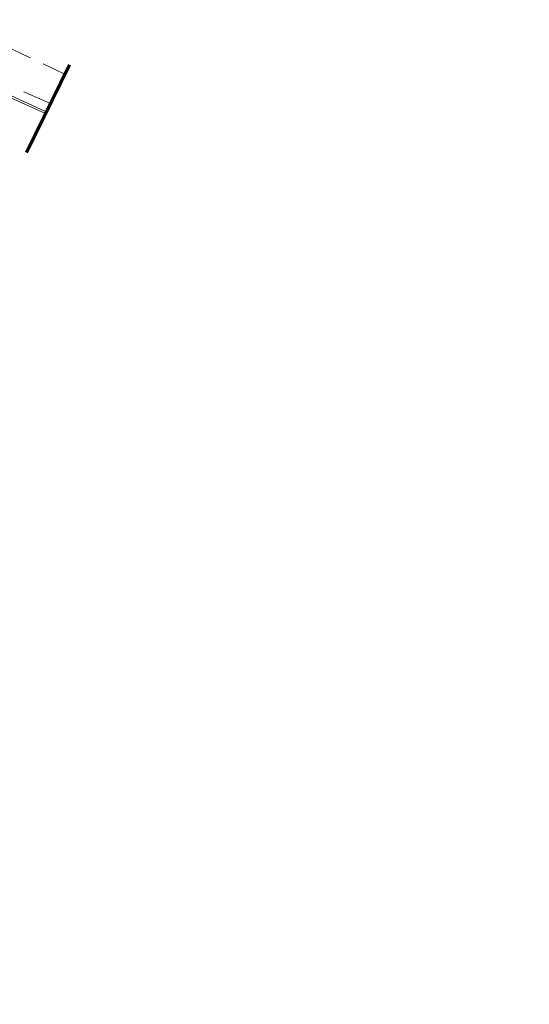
# Model space of a CAD drawing. Header units: millimetres. Extents: x -9598 to -9388, y -264557 to -264347.
# Tile 15 of 44: x -9466 to -9448, y -264483 to -264449. Entities that reach past the tile are written whole.
import ezdxf

# ---------------------------------------------------------------- set-up
doc = ezdxf.new("R2010")
doc.units = ezdxf.units.MM
doc.linetypes.add('Rakowicka 531_1 wstępna wersja$0$DGN Style 5', pattern=[7.845798, 3.362485, -4.483313])
doc.linetypes.add('Rakowicka 531_1 wstępna wersja$0$KTCR02-500', pattern=[1.5, 1, -0.5])
doc.layers.add('-- RAMKA', color=11, linetype='Continuous')
doc.layers.add('Rakowicka 531_1 wstępna wersja$0$GEPPGD', color=7, linetype='Continuous', lineweight=13, true_color=0x008000)
doc.layers.add('Rakowicka 531_1 wstępna wersja$0$KTCR02', color=250, linetype='Continuous', lineweight=0)
doc.layers.add('Rakowicka 531_1 wstępna wersja$0$SUPE_01', color=250, linetype='Continuous', lineweight=0)

# ---------------------------------------------------------------- blocks, each defined once
blk = doc.blocks.new('Rakowicka 531_1 wstępna wersja')
at = {"layer": 'Rakowicka 531_1 wstępna wersja$0$GEPPGD', "color": 250, "linetype": 'Rakowicka 531_1 wstępna wersja$0$DGN Style 5', "lineweight": 70, "flags": 128}
blk.add_lwpolyline([(7425284.958, 5549147.04), (7425252.6, 5549083.92), (7425409.418, 5549006.623), (7425423.137, 5549033.307), (7425330.222, 5549078.944), (7425348.524, 5549115.33), (7425284.958, 5549147.04)], close=True, dxfattribs=at)
at = {"layer": 'Rakowicka 531_1 wstępna wersja$0$KTCR02', "color": 250, "linetype": 'Rakowicka 531_1 wstępna wersja$0$KTCR02-500', "lineweight": 13, "flags": 128}
blk.add_lwpolyline([(7425345.039, 5549071.666), (7425343.88, 5549069.09), (7425342.82, 5549069.62), (7425344.024, 5549072.165)], dxfattribs=at)
at = {"layer": 'Rakowicka 531_1 wstępna wersja$0$SUPE_01', "color": 1, "linetype": 'Continuous', "lineweight": 13, "flags": 128}
for points in [[(7425345.327, 5549071.525), (7425343.51, 5549067.58), (7425335.992, 5549071.285)], [(7425352.696, 5549063.005), (7425343.59, 5549067.52), (7425345.374, 5549071.502)]]:
    blk.add_lwpolyline(points, dxfattribs=at)

msp = doc.modelspace()

# ---------------------------------------------------------------- block references
at = {"layer": '-- RAMKA', "rotation": 270}
msp.add_blockref('Rakowicka 531_1 wstępna wersja', (-5558536.267, 7160892.827), dxfattribs=at)

doc.saveas('drawing.dxf')
